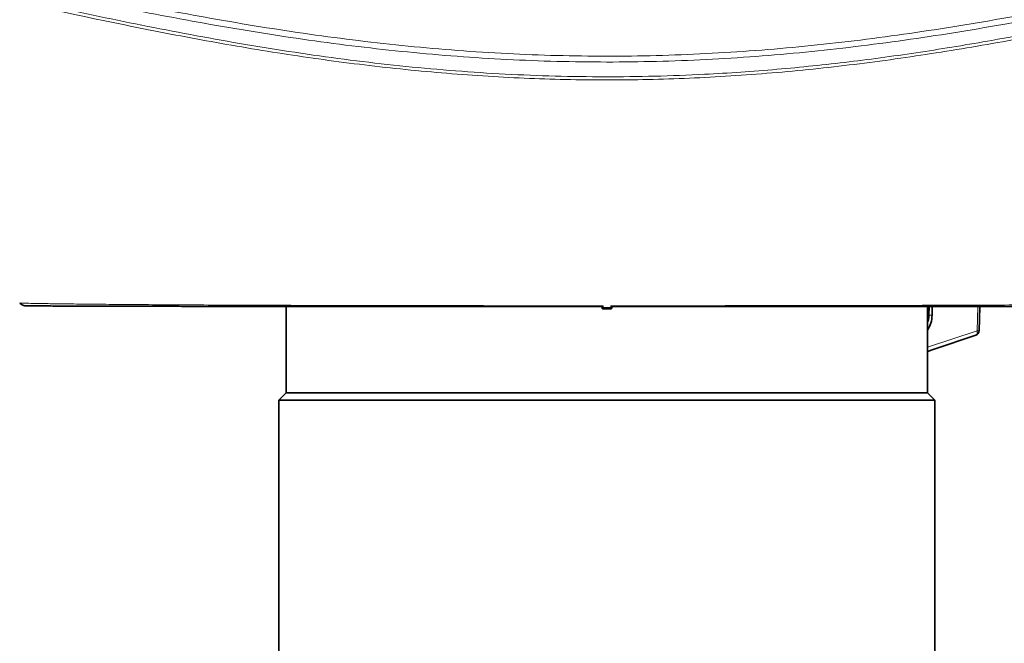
# Model space of a CAD drawing. Header units: millimetres. Extents: x 0 to 1118, y 0 to 864.
# Tile 79 of 85: x 810 to 877, y 401 to 444. Entities that reach past the tile are written whole.
import ezdxf

# ---------------------------------------------------------------- set-up
doc = ezdxf.new("R2010")
doc.units = ezdxf.units.MM

msp = doc.modelspace()

# ---------------------------------------------------------------- linework, layer by layer
at = {"color": 7, "linetype": 'Continuous', "lineweight": 35}
for p, q in [((809.818, 424.724), (809.815, 424.723)), ((824.329, 424.512), (823.73, 424.512)), ((823.73, 424.512), (823.73, 424.512)), ((825.022, 424.512), (824.451, 424.512)), ((825.469, 424.512), (825.868, 424.512)), ((825.868, 424.512), (827.579, 424.512)), ((828.084, 424.489), (828.084, 418.562)), ((849.747, 424.48), (849.75, 424.48)), ((849.752, 424.395), (849.75, 424.48)), ((850.418, 424.48), (850.415, 424.395)), ((850.418, 424.48), (850.42, 424.48)), ((871.083, 424.512), (873.247, 424.512)), ((872.084, 418.562), (872.084, 424.512)), ((872.132, 424.512), (872.122, 423.901)), ((875.613, 422.817), (875.653, 424.493)), ((828.084, 418.562), (827.584, 418.062)), ((872.084, 418.562), (828.084, 418.562)), ((872.584, 418.062), (872.084, 418.562)), ((827.584, 418.062), (827.584, 376.662)), ((872.584, 418.062), (827.584, 418.062)), ((872.584, 376.662), (872.584, 418.062))]:
    msp.add_line(p, q, dxfattribs=at)
at = {"color": 7, "linetype": 'Continuous', "lineweight": 18}
for p, q in [((849.812, 424.541), (849.816, 424.427)), ((849.816, 424.427), (849.819, 424.336)), ((850.349, 424.336), (850.352, 424.427)), ((850.352, 424.427), (850.355, 424.541)), ((872.109, 423.774), (872.127, 424.512)), ((872.2, 424.489), (872.19, 423.898)), ((875.48, 422.82), (875.521, 424.492)), ((872.19, 423.898), (872.389, 423.898)), ((872.084, 421.685), (875.48, 422.82))]:
    msp.add_line(p, q, dxfattribs=at)
at = {"color": 7, "linetype": 'Continuous', "lineweight": 35, "flags": 128}
msp.add_lwpolyline([(872.084, 421.406), (872.53, 421.555), (875.386, 422.509)], dxfattribs=at)
at = {"color": 7, "linetype": 'Continuous', "lineweight": 18, "flags": 128}
msp.add_lwpolyline([(875.386, 422.509), (875.386, 422.509), (875.419, 422.527), (875.447, 422.556), (875.469, 422.595), (875.483, 422.643), (875.49, 422.698), (875.489, 422.758), (875.48, 422.82)], dxfattribs=at)
at = {"color": 7, "linetype": 'Continuous', "lineweight": 18}
for centre, radius, start, end in [((849.813, 424.491), 0.0643, 190.19051, 272.38923), ((849.816, 424.4), 0.0635, 183.62796, 272.78912), ((850.352, 424.4), 0.0635, 267.21088, 356.37204), ((850.354, 424.491), 0.0643, 267.61077, 349.80949), ((872.19, 424.686), 0.787, 265.06305, 270.02671), ((875.67, 429.75), 6.933, 268.43492, 269.53266)]:
    msp.add_arc(centre, radius, start, end, dxfattribs=at)
at = {"color": 7, "linetype": 'Continuous', "lineweight": 35}
msp.add_arc((875.28, 422.825), 0.333, 288.47844, 358.59526, dxfattribs=at)
msp.add_ellipse((861.188, 1471.878), major_axis=(22.214, 2115.929), ratio=0.012077, start_param=4.194357, end_param=4.194678, dxfattribs=at)
at = {"color": 7, "linetype": 'Continuous', "lineweight": 18}
for points, knots in [([(939.555, 454.422), (935.789, 454.048), (932.037, 453.582), (926.424, 452.756), (924.556, 452.46), (920.826, 451.828), (918.965, 451.493), (915.248, 450.79), (913.393, 450.422), (909.687, 449.66), (907.837, 449.266), (904.141, 448.459), (902.295, 448.047), (898.604, 447.215), (896.76, 446.795), (891.226, 445.542), (887.534, 444.715), (881.977, 443.567), (880.122, 443.2), (876.402, 442.511), (874.538, 442.189), (870.801, 441.602), (868.928, 441.338), (865.173, 440.876), (863.291, 440.679), (859.523, 440.362), (857.635, 440.24), (853.854, 440.079), (851.962, 440.038), (848.182, 440.038), (846.293, 440.079), (842.516, 440.241), (840.629, 440.363), (836.859, 440.681), (834.977, 440.878), (831.222, 441.34), (829.349, 441.605), (825.614, 442.192), (823.751, 442.513), (820.032, 443.203), (818.176, 443.57), (812.619, 444.718), (808.928, 445.545), (803.394, 446.798), (801.55, 447.218), (797.86, 448.05), (796.014, 448.462), (792.318, 449.268), (790.468, 449.663), (786.763, 450.425), (784.908, 450.793), (779.334, 451.846), (775.608, 452.482), (768.13, 453.582), (764.379, 454.048), (760.613, 454.422)], [0, 0, 0, 0, 0.0625, 0.0625, 0.09375, 0.09375, 0.125, 0.125, 0.15625, 0.15625, 0.1875, 0.1875, 0.21875, 0.21875, 0.25, 0.25, 0.3125, 0.3125, 0.34375, 0.34375, 0.375, 0.375, 0.40625, 0.40625, 0.4375, 0.4375, 0.46875, 0.46875, 0.5, 0.5, 0.53125, 0.53125, 0.5625, 0.5625, 0.59375, 0.59375, 0.625, 0.625, 0.65625, 0.65625, 0.6875, 0.6875, 0.75, 0.75, 0.78125, 0.78125, 0.8125, 0.8125, 0.84375, 0.84375, 0.875, 0.875, 0.9375, 0.9375, 1, 1, 1, 1]), ([(761.742, 454.48), (764.221, 454.206), (769.552, 453.618), (777.686, 452.346), (785.56, 450.899), (792.808, 449.387), (799.452, 447.915), (806.092, 446.403), (812.741, 444.915), (819.418, 443.52), (826.133, 442.295), (832.891, 441.303), (839.691, 440.606), (846.521, 440.245), (852.223, 440.237), (857.297, 440.429), (861.743, 440.738), (866.685, 441.254), (871.601, 441.927), (877.103, 442.836), (883.188, 444.014), (889.852, 445.45), (898.708, 447.456), (907.56, 449.459), (916.453, 451.25), (923.629, 452.536), (930.947, 453.662), (936.051, 454.221), (938.416, 454.48)], [0, 0, 0, 0, 0.041738, 0.08975, 0.137753, 0.175709, 0.213666, 0.251649, 0.289676, 0.327701, 0.365801, 0.403896, 0.441997, 0.480161, 0.518325, 0.537376, 0.565132, 0.59289, 0.620528, 0.648167, 0.686208, 0.724251, 0.762249, 0.838184, 0.876128, 0.914072, 0.960194, 1, 1, 1, 1]), ([(932.818, 454.48), (931.684, 454.344), (928.298, 453.94), (922.688, 453.07), (915.988, 451.897), (907.087, 450.144), (898.225, 448.188), (889.356, 446.236), (882.683, 444.843), (875.975, 443.589), (869.226, 442.548), (862.437, 441.776), (855.615, 441.323), (848.776, 441.217), (841.938, 441.456), (835.123, 442.038), (828.347, 442.917), (821.614, 444.049), (814.922, 445.364), (806.04, 447.269), (797.182, 449.26), (788.235, 451.112), (781.428, 452.404), (774.528, 453.529), (769.894, 454.221), (767.556, 454.477), (767.534, 454.48)], [0, 0, 0, 0, 0.020447, 0.061004, 0.101573, 0.142143, 0.223333, 0.26396, 0.304636, 0.345308, 0.386056, 0.4268, 0.467542, 0.508343, 0.549144, 0.589914, 0.630689, 0.671388, 0.712053, 0.75272, 0.833932, 0.874508, 0.916206, 0.957903, 0.999605, 1, 1, 1, 1]), ([(770.954, 454.48), (772.168, 454.315), (775.695, 453.838), (781.505, 452.846), (788.322, 451.557), (797.273, 449.69), (806.129, 447.691), (815.005, 445.777), (821.687, 444.458), (828.404, 443.323), (835.163, 442.441), (841.957, 441.86), (848.777, 441.617), (855.596, 441.726), (862.4, 442.179), (869.172, 442.952), (875.906, 443.996), (882.603, 445.255), (889.268, 446.653), (898.134, 448.613), (906.997, 450.582), (915.905, 452.342), (922.516, 453.522), (926.913, 454.165), (929.064, 454.48)], [0, 0, 0, 0, 0.022916, 0.06654, 0.110188, 0.152627, 0.237503, 0.279946, 0.3224, 0.364844, 0.407298, 0.449831, 0.492283, 0.534845, 0.577296, 0.619736, 0.662248, 0.704684, 0.747142, 0.78958, 0.87446, 0.916902, 0.95936, 1, 1, 1, 1]), ([(809.815, 424.723), (809.807, 424.723), (809.773, 424.722), (810.009, 424.715), (810.523, 424.704), (811.338, 424.689), (812.441, 424.673), (813.82, 424.655), (815.449, 424.638), (817.312, 424.622), (819.431, 424.607), (821.761, 424.594), (824.279, 424.582), (826.958, 424.572), (829.828, 424.563), (832.835, 424.556), (835.95, 424.551), (839.146, 424.546), (842.453, 424.543), (845.997, 424.541), (848.467, 424.541), (849.791, 424.541), (849.812, 424.541)], [0, 0, 0, 0, 0.016315, 0.071591, 0.125109, 0.179007, 0.234104, 0.289615, 0.34307, 0.396902, 0.45132, 0.506539, 0.559618, 0.613066, 0.667083, 0.721882, 0.77487, 0.828224, 0.882144, 0.93684, 0.99898, 1, 1, 1, 1]), ([(849.819, 424.321), (849.819, 424.323), (849.819, 424.324), (849.819, 424.334), (849.819, 424.336)], [0, 0, 0, 0, 0.754847, 1, 1, 1, 1]), ([(850.349, 424.336), (850.349, 424.332), (850.348, 424.322), (850.348, 424.323), (850.348, 424.323)], [0, 0, 0, 0, 0.488887, 1, 1, 1, 1]), ([(850.355, 424.541), (850.376, 424.541), (851.14, 424.541), (852.648, 424.541), (854.872, 424.542), (857.089, 424.543), (859.645, 424.545), (862.52, 424.548), (865.678, 424.553), (868.76, 424.559), (871.702, 424.567), (874.482, 424.576), (877.08, 424.587), (879.515, 424.6), (881.735, 424.614), (883.723, 424.629), (885.468, 424.646), (886.98, 424.663), (888.225, 424.68), (889.198, 424.695), (889.885, 424.709), (890.308, 424.719), (890.351, 424.722), (890.371, 424.724)], [0, 0, 0, 0, 0.0010187, 0.0363964, 0.0718823, 0.1074774, 0.1431829, 0.1961973, 0.2495784, 0.3035279, 0.3582553, 0.4113032, 0.4647191, 0.5187055, 0.5734739, 0.6265489, 0.6799946, 0.7340142, 0.7888207, 0.8420635, 0.8956806, 0.9498774, 1, 1, 1, 1]), ([(872.19, 423.898), (872.185, 423.779), (872.178, 423.585), (872.11, 423.411), (872.084, 423.344)], [0, 0, 0, 0, 0.617136, 1, 1, 1, 1])]:
    msp.add_open_spline(points, degree=3, knots=knots, dxfattribs=at)
at = {"color": 7, "linetype": 'Continuous', "lineweight": 35}
for points, knots in [([(809.809, 424.715), (809.818, 424.704), (809.859, 424.659), (809.947, 424.607), (810.05, 424.563), (810.129, 424.544), (810.174, 424.537), (810.199, 424.534), (810.22, 424.532), (810.239, 424.531), (810.254, 424.531), (810.285, 424.53), (810.374, 424.529), (810.597, 424.528), (810.929, 424.526), (811.363, 424.524), (811.898, 424.521), (812.535, 424.519), (813.271, 424.516), (814.102, 424.513), (815.026, 424.511), (816.038, 424.508), (817.134, 424.505), (818.309, 424.503), (819.562, 424.5), (820.898, 424.498), (822.319, 424.496), (823.824, 424.493), (825.403, 424.491), (827.048, 424.49), (828.752, 424.488), (830.507, 424.487), (832.311, 424.485), (834.16, 424.484), (836.055, 424.483), (837.988, 424.482), (839.955, 424.481), (841.95, 424.481), (843.925, 424.48), (845.241, 424.48), (845.877, 424.48)], [0, 0, 0, 0, 0.000724, 0.003118, 0.00508, 0.006518, 0.007373, 0.008114, 0.009154, 0.011184, 0.015993, 0.02645, 0.060416, 0.096501, 0.13179, 0.167092, 0.20246, 0.23786, 0.273218, 0.308476, 0.343579, 0.378478, 0.413129, 0.447503, 0.481578, 0.515591, 0.550237, 0.58502, 0.619888, 0.654783, 0.68963, 0.724378, 0.758953, 0.793571, 0.828305, 0.86303, 0.89777, 0.932542, 0.967365, 1, 1, 1, 1]), ([(824.451, 424.512), (824.45, 424.512), (824.446, 424.512), (824.423, 424.512), (824.39, 424.512), (824.356, 424.512), (824.335, 424.512), (824.329, 424.512)], [0, 0, 0, 0, 0.22539, 0.45078, 0.676162, 0.901541, 1, 1, 1, 1]), ([(825.469, 424.512), (825.364, 424.512), (825.153, 424.512), (825.066, 424.512), (825.022, 424.512)], [0, 0, 0, 0, 0.499992, 1, 1, 1, 1]), ([(845.877, 424.48), (846.235, 424.48), (847.272, 424.48), (848.564, 424.48), (849.497, 424.48), (849.747, 424.48)], [0, 0, 0, 0, 0.278448, 0.806179, 1, 1, 1, 1]), ([(849.75, 424.48), (849.752, 424.48), (849.761, 424.486), (849.784, 424.506), (849.799, 424.521), (849.812, 424.541)], [0, 0, 0, 0, 0.5, 0.5, 1, 1, 1, 1]), ([(849.752, 424.395), (849.752, 424.394), (849.753, 424.39), (849.753, 424.387), (849.753, 424.384), (849.753, 424.381), (849.754, 424.375), (849.757, 424.363), (849.765, 424.347), (849.78, 424.333), (849.799, 424.322), (849.813, 424.322), (849.82, 424.322)], [0, 0, 0, 0, 0.034563, 0.184504, 0.245916, 0.27796, 0.309612, 0.396796, 0.542099, 0.691202, 0.857033, 1, 1, 1, 1]), ([(849.82, 424.331), (849.82, 424.325), (849.82, 424.318), (849.819, 424.321), (849.819, 424.321)], [0, 0, 0, 0, 0.96534, 1, 1, 1, 1]), ([(850.348, 424.331), (850.26, 424.331), (850.172, 424.331), (850.084, 424.331), (849.996, 424.331), (849.908, 424.331), (849.82, 424.331)], [0, 0, 0, 0, 0.000792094, 0.000792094, 0.000792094, 0.001584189, 0.001584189, 0.001584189, 0.001584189]), ([(850.348, 424.322), (850.35, 424.322), (850.36, 424.32), (850.376, 424.326), (850.392, 424.337), (850.403, 424.349), (850.409, 424.36), (850.413, 424.37), (850.414, 424.377), (850.414, 424.381), (850.415, 424.383), (850.415, 424.385), (850.415, 424.388), (850.415, 424.393), (850.415, 424.396)], [0, 0, 0, 0, 0.053274, 0.221617, 0.35654, 0.470235, 0.565589, 0.642287, 0.697072, 0.725929, 0.748813, 0.782351, 0.860277, 1, 1, 1, 1]), ([(850.348, 424.323), (850.348, 424.322), (850.348, 424.32), (850.348, 424.327), (850.348, 424.331)], [0, 0, 0, 0, 0.33405, 1, 1, 1, 1]), ([(850.355, 424.541), (850.369, 424.521), (850.383, 424.506), (850.406, 424.486), (850.416, 424.48), (850.418, 424.48)], [0, 0, 0, 0, 0.5, 0.5, 1, 1, 1, 1]), ([(850.42, 424.48), (850.626, 424.48), (851.513, 424.48), (853.079, 424.48), (855.112, 424.48), (857.134, 424.481), (859.14, 424.481), (861.124, 424.482), (863.077, 424.483), (864.993, 424.483), (866.868, 424.485), (868.704, 424.486), (870.493, 424.487), (872.229, 424.489), (873.902, 424.49), (875.503, 424.492), (877.022, 424.494), (878.463, 424.497), (879.835, 424.499), (881.141, 424.502), (882.374, 424.504), (883.53, 424.507), (884.604, 424.51), (885.589, 424.513), (886.482, 424.515), (887.277, 424.518), (887.973, 424.521), (888.564, 424.523), (889.051, 424.525), (889.431, 424.527), (889.703, 424.529), (889.842, 424.53), (889.897, 424.531), (889.918, 424.531), (889.932, 424.532), (889.952, 424.531), (890.002, 424.537), (890.071, 424.548), (890.203, 424.591), (890.322, 424.651), (890.37, 424.716), (890.374, 424.721)], [0, 0, 0, 0, 0.009871, 0.042473, 0.075083, 0.10772, 0.1404, 0.173142, 0.205927, 0.238465, 0.27109, 0.303818, 0.336599, 0.36937, 0.402072, 0.434654, 0.466857, 0.498779, 0.531001, 0.563496, 0.59623, 0.629163, 0.662248, 0.695432, 0.72866, 0.761859, 0.79497, 0.827941, 0.860728, 0.893296, 0.92563, 0.957785, 0.974165, 0.982837, 0.989345, 0.992207, 0.993074, 0.993954, 0.996127, 0.99972, 1, 1, 1, 1]), ([(873.416, 424.512), (873.417, 424.512), (873.428, 424.512), (873.378, 424.512), (873.29, 424.512), (873.247, 424.512)], [0, 0, 0, 0, 0.1019416, 0.5589376, 1, 1, 1, 1]), ([(872.389, 423.898), (872.373, 423.709), (872.34, 423.335), (872.169, 423.024), (872.084, 422.87)], [0, 0, 0, 0, 0.50499, 1, 1, 1, 1]), ([(872.119, 423.901), (872.12, 423.89), (872.127, 423.794), (872.106, 423.699), (872.088, 423.614)], [0, 0, 0, 0, 0.113357, 1, 1, 1, 1])]:
    msp.add_open_spline(points, degree=3, knots=knots, dxfattribs=at)
at = {"color": 7, "linetype": 'Continuous', "lineweight": 18}
for points in [[(850.352, 424.427), (850.262, 424.427), (850.084, 424.427), (849.905, 424.427), (849.816, 424.427)], [(849.819, 424.336), (849.907, 424.336), (850.084, 424.336), (850.26, 424.336), (850.349, 424.336)]]:
    msp.add_open_spline(points, degree=3, dxfattribs=at)

doc.saveas('drawing.dxf')
